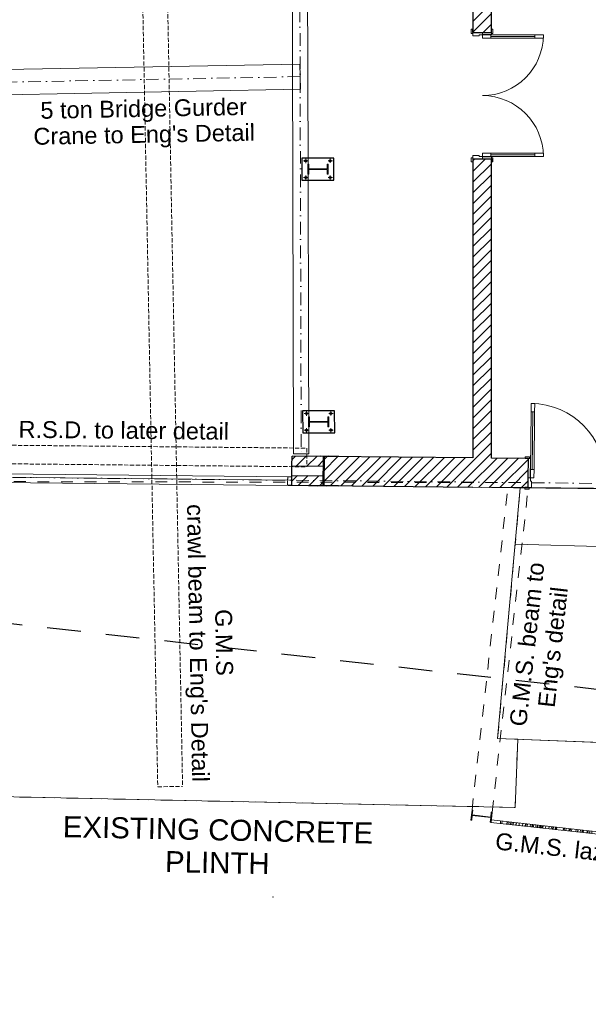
# Model space of a CAD drawing. Header units: millimetres. Extents: x -115474967 to 444143, y -74377 to 241828222.
# Tile 121 of 256: x -34937 to -28184, y 100962 to 112652. Entities that reach past the tile are written whole.
import ezdxf

# ---------------------------------------------------------------- set-up
doc = ezdxf.new("R2010")
doc.units = ezdxf.units.MM
doc.header["$MEASUREMENT"] = 0
for name, pattern in [('Dashed', [280, 140, -140]), ('Dot & Dashed', [280, 150, -60, 0, -70]), ('Hidden Line', [140, 100, -40]), ('Hidden Line copy', [230, 150, -80]), ('Long Dashed', [700, 400, -300])]:
    doc.linetypes.add(name, pattern=pattern)
for name, color, linetype, lineweight in [('0_Pen_No__1', 7, 'Continuous', 30), ('0_Pen_No__3', 7, 'Continuous', 15), ('A_BEAMS_Pen_No__2', 7, 'Continuous', 20), ('A_BEAMS_Pen_No__3', 7, 'Continuous', 15), ('A_BEAMS_Pen_No__6', 7, 'Continuous', 5), ('A_COLUMNS_Pen_No__3', 7, 'Continuous', 15), ('A_FLOORS STRUCTURE_Pen_No__3', 7, 'Continuous', 15), ('A_SURVEY_Pen_No__6', 7, 'Continuous', 5), ('A_WALL LOAD_Pen_No__1', 7, 'Continuous', 30), ('A_WALL LOAD_Pen_No__3', 7, 'Continuous', 15), ('A_WALL LOAD_Pen_No__6', 7, 'Continuous', 5), ('BUILDING_Pen_No__2', 7, 'Continuous', 20), ('C-GRID _Pen_No__5', 7, 'Continuous', 5), ('C_TEXT GA_Pen_No__6', 7, 'Continuous', 5), ('SEWER LINE_Pen_No__1', 7, 'Continuous', 30), ('TOPO_Pen_No__15', 9, 'Continuous', 20)]:
    doc.layers.add(name, color=color, linetype=linetype, lineweight=lineweight)
doc.layers.add('A_BEAMS', color=7, linetype='Continuous')
doc.layers.add('A_COLUMNS', color=7, linetype='Continuous')
for name, color, linetype, lineweight, true_color in [('A_BEAMS_Pen_No__7', 7, 'Continuous', 5, 0x3f3f3f), ('A_COLUMNS_Pen_No__7', 7, 'Continuous', 5, 0x3f3f3f), ('A_WALL LOAD_Pen_No__7', 7, 'Continuous', 5, 0x3f3f3f), ('SEWER LINE_Pen_No__7', 7, 'Continuous', 5, 0x3f3f3f)]:
    doc.layers.add(name, color=color, linetype=linetype, lineweight=lineweight, true_color=true_color)
doc.styles.add('GENERATED_STYLE_2', font='arial.ttf')
pattern_1 = [(45, (2e-12, 39217.5), (-63.63961, 63.63961), [])]
pattern_2 = [(45, (0, 0), (-159.099, 159.099), []), (45, (-53.03, 53.03), (-159.099, 159.099), [])]

# ---------------------------------------------------------------- blocks, each defined once
blk = doc.blocks.new('LASER CUT SCREEN[6]', base_point=(-29340, 63904))
at = {"layer": 'A_BEAMS_Pen_No__3', "color": 7, "linetype": 'Continuous', "lineweight": 15}
for p, q in [((-29340, 63904), (-29337, 63934)), ((-29340, 63904), (-28214, 63779)), ((-29337, 63934), (-28211, 63809)), ((-29228, 63892), (-29225, 63922)), ((-29210, 63890), (-29206, 63920)), ((-29151, 63883), (-29148, 63913)), ((-29147, 63883), (-29143, 63913)), ((-29129, 63881), (-29126, 63911)), ((-29127, 63881), (-29123, 63910)), ((-29108, 63879), (-29104, 63908)), ((-29093, 63877), (-29090, 63907)), ((-29076, 63875), (-29073, 63905)), ((-29075, 63875), (-29072, 63905)), ((-29044, 63871), (-29040, 63901)), ((-29039, 63871), (-29035, 63901)), ((-29007, 63867), (-29004, 63897)), ((-28966, 63863), (-28963, 63893)), ((-28935, 63859), (-28931, 63889)), ((-28927, 63858), (-28923, 63888)), ((-28926, 63858), (-28922, 63888)), ((-28911, 63857), (-28907, 63886)), ((-28910, 63856), (-28907, 63886)), ((-28874, 63852), (-28870, 63882)), ((-28853, 63850), (-28850, 63880)), ((-28846, 63849), (-28843, 63879)), ((-28834, 63848), (-28830, 63878)), ((-28809, 63845), (-28806, 63875)), ((-28790, 63843), (-28787, 63873)), ((-28785, 63843), (-28782, 63872)), ((-28764, 63840), (-28761, 63870)), ((-28753, 63839), (-28750, 63869)), ((-28740, 63838), (-28737, 63867)), ((-28732, 63837), (-28729, 63866)), ((-28724, 63836), (-28720, 63866)), ((-28723, 63836), (-28720, 63865)), ((-28691, 63832), (-28688, 63862)), ((-28651, 63828), (-28648, 63857)), ((-28624, 63825), (-28620, 63854)), ((-28610, 63823), (-28606, 63853)), ((-28601, 63822), (-28598, 63852)), ((-28601, 63822), (-28598, 63852)), ((-28577, 63819), (-28573, 63849)), ((-28572, 63819), (-28568, 63849)), ((-28563, 63818), (-28559, 63848)), ((-28481, 63809), (-28478, 63838)), ((-28473, 63808), (-28469, 63838)), ((-28472, 63808), (-28468, 63837)), ((-28451, 63805), (-28447, 63835)), ((-28417, 63801), (-28413, 63831)), ((-28416, 63801), (-28412, 63831)), ((-28409, 63801), (-28406, 63830)), ((-28404, 63800), (-28401, 63830)), ((-28399, 63800), (-28396, 63829)), ((-28382, 63798), (-28379, 63827)), ((-28332, 63792), (-28329, 63822)), ((-28313, 63790), (-28310, 63820)), ((-28308, 63789), (-28304, 63819)), ((-28281, 63786), (-28278, 63816)), ((-28259, 63784), (-28256, 63814)), ((-28255, 63783), (-28252, 63813)), ((-28245, 63782), (-28242, 63812)), ((-28245, 63782), (-28241, 63812)), ((-28214, 63779), (-26497, 63587)), ((-28211, 63809), (-26493, 63617)), ((-28202, 63778), (-28199, 63807)), ((-28201, 63777), (-28198, 63807)), ((-28197, 63777), (-28194, 63807)), ((-28191, 63776), (-28187, 63806)), ((-28168, 63774), (-28165, 63804)), ((-28167, 63774), (-28164, 63803)), ((-28144, 63771), (-28141, 63801)), ((-28062, 63762), (-28059, 63792)), ((-28048, 63760), (-28044, 63790)), ((-28019, 63757), (-28015, 63787)), ((-28004, 63755), (-28001, 63785)), ((-27967, 63751), (-27963, 63781)), ((-27966, 63751), (-27962, 63781)), ((-27962, 63751), (-27959, 63781)), ((-27910, 63745), (-27907, 63775)), ((-27891, 63743), (-27888, 63773)), ((-27842, 63737), (-27839, 63767)), ((-27805, 63733), (-27801, 63763)), ((-27761, 63728), (-27758, 63758)), ((-27756, 63728), (-27753, 63758)), ((-27722, 63724), (-27719, 63754)), ((-27701, 63722), (-27698, 63751)), ((-27696, 63721), (-27693, 63751)), ((-27690, 63720), (-27687, 63750)), ((-27681, 63719), (-27678, 63749)), ((-27680, 63719), (-27677, 63749)), ((-27668, 63718), (-27665, 63748)), ((-27663, 63717), (-27660, 63747)), ((-27622, 63713), (-27619, 63743)), ((-27622, 63713), (-27619, 63743)), ((-27622, 63713), (-27619, 63743)), ((-27620, 63713), (-27617, 63742)), ((-27589, 63709), (-27586, 63739)), ((-27555, 63705), (-27552, 63735)), ((-27483, 63697), (-27480, 63727)), ((-27469, 63696), (-27465, 63726)), ((-27465, 63695), (-27462, 63725)), ((-27417, 63690), (-27413, 63720)), ((-27404, 63689), (-27401, 63718)), ((-27345, 63682), (-27342, 63712)), ((-27304, 63677), (-27300, 63707)), ((-27286, 63675), (-27282, 63705)), ((-27281, 63675), (-27278, 63705)), ((-27280, 63675), (-27276, 63704)), ((-27277, 63674), (-27274, 63704)), ((-27268, 63673), (-27264, 63703)), ((-27265, 63673), (-27261, 63703)), ((-27224, 63668), (-27221, 63698)), ((-27214, 63667), (-27211, 63697)), ((-27201, 63666), (-27197, 63696)), ((-27172, 63663), (-27169, 63693)), ((-27172, 63663), (-27168, 63692)), ((-27170, 63662), (-27167, 63692)), ((-27143, 63659), (-27139, 63689)), ((-27124, 63657), (-27121, 63687)), ((-27098, 63654), (-27095, 63684)), ((-27081, 63653), (-27078, 63682)), ((-27062, 63650), (-27058, 63680)), ((-27045, 63649), (-27042, 63678)), ((-26974, 63641), (-26970, 63670)), ((-26970, 63640), (-26967, 63670)), ((-26950, 63638), (-26947, 63668)), ((-26949, 63638), (-26946, 63668)), ((-26939, 63637), (-26936, 63666)), ((-26862, 63628), (-26859, 63658)), ((-26861, 63628), (-26857, 63658)), ((-26787, 63620), (-26784, 63650)), ((-26786, 63620), (-26782, 63649)), ((-26773, 63618), (-26770, 63648)), ((-26772, 63618), (-26769, 63648)), ((-26744, 63615), (-26741, 63645)), ((-26722, 63613), (-26719, 63642)), ((-26702, 63610), (-26699, 63640)), ((-26700, 63610), (-26697, 63640)), ((-26689, 63609), (-26685, 63639)), ((-26681, 63608), (-26678, 63638)), ((-26673, 63607), (-26670, 63637)), ((-26636, 63603), (-26633, 63633)), ((-26632, 63602), (-26628, 63632)), ((-26584, 63597), (-26580, 63627)), ((-26579, 63597), (-26576, 63626)), ((-26559, 63594), (-26556, 63624)), ((-26500, 63588), (-26497, 63618)), ((-26496, 63587), (-26493, 63617)), ((-26493, 63617), (-26154, 63579)), ((-26459, 63583), (-26456, 63613)), ((-26458, 63583), (-26455, 63613)), ((-26457, 63583), (-26453, 63613)), ((-26451, 63582), (-26448, 63612)), ((-26434, 63580), (-26431, 63610)), ((-26389, 63575), (-26386, 63605)), ((-26387, 63575), (-26384, 63605)), ((-26356, 63572), (-26353, 63601)), ((-26302, 63566), (-26299, 63595)), ((-26286, 63564), (-26283, 63594)), ((-26265, 63562), (-26262, 63591)), ((-26497, 63587), (-26157, 63549)), ((-26231, 63558), (-26228, 63588)), ((-26220, 63556), (-26216, 63586)), ((-26192, 63553), (-26188, 63583)), ((-26188, 63553), (-26184, 63583)), ((-26157, 63549), (-24570, 63373)), ((-26154, 63579), (-24567, 63402)), ((-26143, 63548), (-26140, 63578)), ((-26104, 63544), (-26100, 63573)), ((-26100, 63543), (-26096, 63573)), ((-26090, 63542), (-26086, 63572)), ((-26078, 63541), (-26074, 63570)), ((-26053, 63538), (-26050, 63568)), ((-26020, 63534), (-26016, 63564)), ((-26003, 63532), (-26000, 63562)), ((-25979, 63530), (-25976, 63559)), ((-25966, 63528), (-25963, 63558)), ((-25930, 63524), (-25927, 63554)), ((-25925, 63524), (-25922, 63553)), ((-25918, 63523), (-25915, 63553)), ((-25902, 63521), (-25899, 63551)), ((-25884, 63519), (-25881, 63549)), ((-25870, 63518), (-25867, 63547)), ((-25835, 63514), (-25832, 63543)), ((-25829, 63513), (-25825, 63543)), ((-25802, 63510), (-25799, 63540)), ((-25796, 63509), (-25792, 63539)), ((-25783, 63508), (-25780, 63538)), ((-25752, 63504), (-25749, 63534)), ((-25687, 63497), (-25684, 63527)), ((-25685, 63497), (-25682, 63527)), ((-25664, 63494), (-25661, 63524)), ((-25663, 63494), (-25660, 63524)), ((-25643, 63492), (-25640, 63522)), ((-25629, 63491), (-25625, 63520)), ((-25627, 63490), (-25624, 63520)), ((-25551, 63482), (-25547, 63512)), ((-25547, 63481), (-25544, 63511)), ((-25500, 63476), (-25496, 63506)), ((-25488, 63475), (-25484, 63505)), ((-25479, 63474), (-25476, 63504)), ((-25461, 63472), (-25458, 63502)), ((-25415, 63467), (-25411, 63496)), ((-25409, 63466), (-25406, 63496)), ((-25364, 63461), (-25361, 63491)), ((-25350, 63459), (-25347, 63489)), ((-25346, 63459), (-25342, 63489)), ((-25327, 63457), (-25324, 63487)), ((-25298, 63454), (-25294, 63483)), ((-25280, 63452), (-25277, 63481)), ((-25252, 63448), (-25248, 63478)), ((-25183, 63441), (-25179, 63471)), ((-25177, 63440), (-25174, 63470)), ((-25157, 63438), (-25154, 63468)), ((-25152, 63437), (-25148, 63467)), ((-25149, 63437), (-25146, 63467)), ((-25110, 63433), (-25107, 63463)), ((-25098, 63431), (-25095, 63461)), ((-25097, 63431), (-25094, 63461)), ((-25094, 63431), (-25091, 63461)), ((-25082, 63430), (-25078, 63459)), ((-25036, 63424), (-25032, 63454)), ((-25032, 63424), (-25028, 63454)), ((-25029, 63424), (-25026, 63453)), ((-24964, 63416), (-24960, 63446)), ((-24905, 63410), (-24902, 63440)), ((-24900, 63409), (-24897, 63439)), ((-24896, 63409), (-24893, 63439)), ((-24882, 63407), (-24878, 63437)), ((-24868, 63406), (-24865, 63436)), ((-24819, 63400), (-24815, 63430)), ((-24818, 63400), (-24815, 63430)), ((-24751, 63393), (-24748, 63423)), ((-24749, 63392), (-24745, 63422)), ((-24690, 63386), (-24687, 63416)), ((-24570, 63373), (-24567, 63402)), ((-24570, 63373), (-24458, 63360)), ((-24567, 63402), (-24455, 63390)), ((-24458, 63360), (-24455, 63390))]:
    blk.add_line(p, q, dxfattribs=at)
blk = doc.blocks.new('IPE Column 20[28]', base_point=(-29453, 63977))
at = {"layer": 'A_COLUMNS_Pen_No__7', "linetype": 'Continuous', "lineweight": 5, "true_color": 0x3f3f3f}
h = blk.add_hatch(dxfattribs=at)
h.set_pattern_fill('STEEL', color=250, style=0, pattern_type=2)
h.set_pattern_definition(pattern_2)
h.paths.add_polyline_path([(-29340, 63904), (-29327, 64024), (-29337, 64025), (-29343, 63968), (-29562, 63993), (-29556, 64049), (-29565, 64050), (-29579, 63931), (-29569, 63930), (-29563, 63987), (-29344, 63962), (-29350, 63906)])
at = {"layer": 'A_COLUMNS_Pen_No__3', "color": 7, "linetype": 'Continuous', "lineweight": 15}
for p, q in [((-29565, 64050), (-29579, 63931)), ((-29569, 63930), (-29563, 63987)), ((-29556, 64049), (-29565, 64050)), ((-29563, 63987), (-29344, 63962)), ((-29562, 63993), (-29556, 64049)), ((-29343, 63968), (-29562, 63993)), ((-29344, 63962), (-29350, 63906)), ((-29337, 64025), (-29343, 63968)), ((-29340, 63904), (-29327, 64024)), ((-29327, 64024), (-29337, 64025)), ((-29579, 63931), (-29569, 63930)), ((-29350, 63906), (-29340, 63904))]:
    blk.add_line(p, q, dxfattribs=at)
blk = doc.blocks.new('IPE Column 20[55]', base_point=(-31395, 71659))
at = {"layer": 'A_COLUMNS_Pen_No__7', "linetype": 'Continuous', "lineweight": 5, "true_color": 0x3f3f3f}
h = blk.add_hatch(dxfattribs=at)
h.set_pattern_fill('STEEL', color=250, style=0, pattern_type=2)
h.set_pattern_definition(pattern_2)
h.paths.add_polyline_path([(-31275, 71600), (-31275, 71720), (-31285, 71720), (-31285, 71663), (-31505, 71662), (-31505, 71719), (-31515, 71719), (-31515, 71599), (-31505, 71599), (-31505, 71656), (-31285, 71656), (-31285, 71600)])
at = {"layer": 'A_COLUMNS_Pen_No__3', "color": 7, "linetype": 'Continuous', "lineweight": 15}
for p, q in [((-31505, 71719), (-31515, 71719)), ((-31515, 71719), (-31515, 71599)), ((-31505, 71662), (-31505, 71719)), ((-31285, 71663), (-31505, 71662)), ((-31505, 71656), (-31285, 71656)), ((-31275, 71720), (-31285, 71720)), ((-31285, 71720), (-31285, 71663)), ((-31285, 71656), (-31285, 71600)), ((-31275, 71600), (-31275, 71720)), ((-31515, 71599), (-31505, 71599)), ((-31505, 71599), (-31505, 71656)), ((-31285, 71600), (-31275, 71600))]:
    blk.add_line(p, q, dxfattribs=at)
blk = doc.blocks.new('IPE Column 20[57]', base_point=(-31386, 68659))
at = {"layer": 'A_COLUMNS_Pen_No__7', "linetype": 'Continuous', "lineweight": 5, "true_color": 0x3f3f3f}
h = blk.add_hatch(dxfattribs=at)
h.set_pattern_fill('STEEL', color=250, style=0, pattern_type=2)
h.set_pattern_definition(pattern_2)
h.paths.add_polyline_path([(-31266, 68600), (-31266, 68720), (-31276, 68720), (-31276, 68663), (-31497, 68662), (-31497, 68719), (-31506, 68719), (-31506, 68599), (-31496, 68599), (-31496, 68656), (-31276, 68657), (-31276, 68600)])
at = {"layer": 'A_COLUMNS_Pen_No__3', "color": 7, "linetype": 'Continuous', "lineweight": 15}
for p, q in [((-31497, 68719), (-31506, 68719)), ((-31506, 68719), (-31506, 68599)), ((-31497, 68662), (-31497, 68719)), ((-31276, 68663), (-31497, 68662)), ((-31496, 68656), (-31276, 68657)), ((-31496, 68599), (-31496, 68656)), ((-31266, 68720), (-31276, 68720)), ((-31276, 68720), (-31276, 68663)), ((-31276, 68657), (-31276, 68600)), ((-31266, 68600), (-31266, 68720)), ((-31506, 68599), (-31496, 68599)), ((-31276, 68600), (-31266, 68600))]:
    blk.add_line(p, q, dxfattribs=at)
blk = doc.blocks.new('HEA Beam 20[60]', base_point=(-31621, 77757))
at = {"layer": 'A_BEAMS_Pen_No__6', "color": 7, "linetype": 'Continuous', "lineweight": 5}
for p, q in [((-31621, 77757), (-31711, 77757)), ((-31711, 77757), (-31697, 73018)), ((-31531, 77758), (-31621, 77757)), ((-31517, 73019), (-31531, 77758)), ((-31697, 73018), (-31684, 68280)), ((-31504, 68280), (-31517, 73019)), ((-31684, 68280), (-31594, 68280)), ((-31594, 68280), (-31504, 68280))]:
    blk.add_line(p, q, dxfattribs=at)
at = {"layer": 'A_BEAMS_Pen_No__7', "color": 250, "linetype": 'Dot & Dashed', "lineweight": 5, "true_color": 0x3f3f3f}
blk.add_line((-31621, 77757), (-31594, 68280), dxfattribs=at)
blk = doc.blocks.new('Inclined Beam 20[61]', base_point=(-31607, 72758))
at = {"layer": 'A_BEAMS_Pen_No__6', "color": 7, "linetype": 'Continuous', "lineweight": 5, "flags": 128}
blk.add_lwpolyline([(-31610, 72908), (-35327, 72838), (-35322, 72538), (-31604, 72608)], close=True, dxfattribs=at)
at = {"layer": 'A_BEAMS_Pen_No__7', "color": 250, "linetype": 'Dot & Dashed', "lineweight": 5, "true_color": 0x3f3f3f}
blk.add_line((-31607, 72758), (-35325, 72688), dxfattribs=at)
blk = doc.blocks.new('IPE Column 20[95]', base_point=(-31325, 68076))
at = {"layer": 'A_COLUMNS_Pen_No__7', "linetype": 'Continuous', "lineweight": 5, "true_color": 0x3f3f3f}
h = blk.add_hatch(dxfattribs=at)
h.set_pattern_fill('STEEL', color=250, style=0, pattern_type=2)
h.set_pattern_definition(pattern_2)
h.paths.add_polyline_path([(-31505, 67899), (-31149, 67895), (-31149, 67902), (-31324, 67904), (-31320, 68249), (-31146, 68247), (-31146, 68254), (-31502, 68258), (-31502, 68251), (-31327, 68249), (-31331, 67904), (-31505, 67906)])
at = {"layer": 'A_COLUMNS_Pen_No__3', "color": 7, "linetype": 'Continuous', "lineweight": 15}
for p, q in [((-31146, 68254), (-31502, 68258)), ((-31502, 68258), (-31502, 68251)), ((-31502, 68251), (-31327, 68249)), ((-31327, 68249), (-31331, 67904)), ((-31324, 67904), (-31320, 68249)), ((-31320, 68249), (-31146, 68247)), ((-31146, 68247), (-31146, 68254)), ((-31331, 67904), (-31505, 67906)), ((-31505, 67906), (-31505, 67899)), ((-31505, 67899), (-31149, 67895)), ((-31149, 67902), (-31324, 67904)), ((-31149, 67895), (-31149, 67902))]:
    blk.add_line(p, q, dxfattribs=at)

msp = doc.modelspace()

# ---------------------------------------------------------------- hatches: boundary and pattern name
at = {"layer": 'A_WALL LOAD_Pen_No__7', "linetype": 'Continuous', "lineweight": 5, "true_color": 0x3f3f3f}
h = msp.add_hatch(dxfattribs=at)
h.set_pattern_fill('HATCH__BRICK', color=250, style=0, pattern_type=2)
h.set_pattern_definition(pattern_1)
h.paths.add_polyline_path([(-29335.08368, 113511.20593), (-29555.08369, 113534.85428), (-29555.08369, 112500.48059), (-29335.08368, 112500.48059)])
h = msp.add_hatch(dxfattribs=at)
h.set_pattern_fill('HATCH__BRICK', color=250, style=0, pattern_type=2)
h.set_pattern_definition(pattern_1)
h.paths.add_polyline_path([(-29555.08369, 107448.38677), (-29335.08368, 107446.15847), (-29335.08368, 111000.48065), (-29555.08369, 111000.48065)])
h = msp.add_hatch(dxfattribs=at)
h.set_pattern_fill('HATCH__BRICK', color=250, style=0, pattern_type=2)
h.set_pattern_definition(pattern_1)
h.paths.add_polyline_path([(-31703.30984, 107355.67381), (-31329.89131, 107351.89355), (-31328.72721, 107466.88757), (-31702.14573, 107470.66783)])
h = msp.add_hatch(dxfattribs=at)
h.set_pattern_fill('HATCH__BRICK', color=250, style=0, pattern_type=2)
h.set_pattern_definition(pattern_1)
h.paths.add_polyline_path([(-31319.91054, 107466.26224), (-31323.4048, 107121.27994), (-28899.14724, 107096.72527), (-28895.65298, 107441.70757)])
h = msp.add_hatch(dxfattribs=at)
h.set_pattern_fill('HATCH__BRICK', color=250, style=0, pattern_type=2)
h.set_pattern_definition(pattern_1)
h.paths.add_polyline_path([(-31705.63811, 107125.68554), (-31332.21958, 107121.90528), (-31331.05547, 107236.89941), (-31704.474, 107240.67967)])

# ---------------------------------------------------------------- linework, layer by layer
at = {"layer": '0_Pen_No__1', "color": 7, "linetype": 'Hidden Line', "lineweight": 9, "ltscale": 0.5}
for p, q in [((-33590.86514, 118876.19379), (-33297.49673, 103544.07258)), ((-33295.99149, 118876.19379), (-33002.731, 103549.71269)), ((-35376.80533, 107602.61707), (-31527.89874, 107565.34461)), ((-31525.77259, 107563.04783), (-31527.15405, 107343.36851)), ((-35378.20961, 107382.62832), (-31527.15405, 107343.36851)), ((-33297.49673, 103544.07258), (-33002.731, 103549.71269))]:
    msp.add_line(p, q, dxfattribs=at)
at = {"layer": '0_Pen_No__1', "color": 7, "linetype": 'Continuous', "lineweight": 30, "flags": 128}
for points in [[(-31585.27511, 111006.21702), (-31584.52981, 110746.21809), (-31204.53138, 110747.30738), (-31205.27667, 111007.30631)], [(-31576.67596, 108006.38727), (-31575.93066, 107746.38833), (-31195.93222, 107747.47762), (-31196.67752, 108007.47655)]]:
    msp.add_lwpolyline(points, close=True, dxfattribs=at)
at = {"layer": '0_Pen_No__1', "color": 7, "linetype": 'Continuous', "lineweight": 30}
for centre in [(-31540.62914, 110975.85731), (-31249.74786, 110976.69113), (-31540.05863, 110776.83327), (-31249.17734, 110777.66709), (-31532.02999, 107976.02755), (-31241.1487, 107976.86137), (-31531.45948, 107777.00351), (-31240.57819, 107777.83733)]:
    msp.add_circle(centre, 12, dxfattribs=at)
at = {"layer": '0_Pen_No__3', "color": 7, "linetype": 'Dashed', "lineweight": 15}
msp.add_lwpolyline([(-36525.27003, 101710.55442), (-45605.59477, 101768.87627), (-45634.46457, 107266.75522), (-46438.93737, 107275.18423), (-46447.90154, 101122.8607), (-35771.30794, 100962.39591), (-35781.33734, 103440.06766), (-29053.84853, 103299.88155), (-29021.97294, 104109.98332), (-29260.99307, 104119.3882), (-28986.25255, 107155.38783), (-36468.04119, 107170.6798)], close=True, dxfattribs=at)
at = {"layer": 'A_BEAMS_Pen_No__2', "color": 7, "linetype": 'Dashed', "lineweight": 20}
for p, q in [((-29565.28822, 103267.80982), (-29138.64218, 107099.00725)), ((-29326.76699, 103241.20859), (-28897.43245, 107096.54822))]:
    msp.add_line(p, q, dxfattribs=at)
at = {"layer": 'A_FLOORS STRUCTURE_Pen_No__3', "color": 7, "linetype": 'Continuous', "lineweight": 15}
msp.add_lwpolyline([(-28991.49042, 107097.5071), (-28991.95971, 107092.32125), (-29260.99307, 104119.3882), (-26148.91895, 103996.93544), (-26053.45649, 106403.24139), (-26044.6661, 106624.81935), (-17401.16101, 106296.12453), (-17274.39, 106978.05641), (-28899.14884, 107096.56572)], close=True, dxfattribs=at)
at = {"layer": 'A_WALL LOAD_Pen_No__1', "color": 7, "linetype": 'Continuous', "lineweight": 30}
for p, q in [((-29555.08369, 112500.48063), (-29555.08369, 112537.48063)), ((-29555.08369, 112500.48063), (-29555.08369, 112537.48063)), ((-29555.08369, 112500.48063), (-29555.08369, 112537.48063)), ((-29555.08369, 112500.48063), (-29440.08369, 112500.48063)), ((-29555.08369, 112500.48063), (-29440.08369, 112500.48063)), ((-29555.08369, 112500.48063), (-29440.08369, 112500.48063)), ((-29440.08369, 112500.48063), (-29335.08369, 112500.48063)), ((-29440.08369, 112500.48063), (-29335.08369, 112500.48063)), ((-29440.08369, 112500.48063), (-29335.08369, 112500.48063)), ((-29335.08369, 112500.48063), (-29335.08369, 112537.48063)), ((-29335.08369, 112500.48063), (-29335.08369, 112537.48063)), ((-29335.08369, 112500.48063), (-29335.08369, 112537.48063)), ((-29555.08369, 111000.48063), (-29440.08369, 111000.48063)), ((-29555.08369, 111000.48063), (-29440.08369, 111000.48063)), ((-29555.08369, 111000.48063), (-29555.08369, 110963.48063)), ((-29555.08369, 111000.48063), (-29555.08369, 110963.48063)), ((-29555.08369, 111000.48063), (-29555.08369, 110963.48063)), ((-29555.08369, 111000.48063), (-29440.08369, 111000.48063)), ((-29440.08369, 111000.48063), (-29335.08369, 111000.48063)), ((-29440.08369, 111000.48063), (-29335.08369, 111000.48063)), ((-29440.08369, 111000.48063), (-29335.08369, 111000.48063)), ((-29335.08369, 111000.48063), (-29335.08369, 110963.48063)), ((-29335.08369, 111000.48063), (-29335.08369, 110963.48063)), ((-29335.08369, 110998.27706), (-29335.08369, 110963.48063)), ((-31703.30982, 107355.67377), (-31702.14568, 107470.66787)), ((-31703.30982, 107355.67377), (-31702.14568, 107470.66787)), ((-28895.65299, 107441.70759), (-28932.65109, 107442.08234)), ((-28895.65299, 107441.70759), (-28932.65109, 107442.08234)), ((-28895.65299, 107441.70759), (-28932.65109, 107442.08234)), ((-28897.98248, 107211.71939), (-28895.65299, 107441.70759)), ((-28897.98248, 107211.71939), (-28895.65299, 107441.70759)), ((-28897.98248, 107211.71939), (-28895.65299, 107441.70759)), ((-31704.47395, 107240.67966), (-31703.30982, 107355.67377)), ((-31704.47395, 107240.67966), (-31703.30982, 107355.67377)), ((-31703.30988, 107355.67368), (-31329.89134, 107351.89345)), ((-31705.63808, 107125.68555), (-31704.62579, 107225.68043)), ((-31705.63808, 107125.68555), (-31704.62579, 107225.68043)), ((-31705.63808, 107125.68555), (-31704.62579, 107225.68043)), ((-31704.62579, 107225.68043), (-31704.47395, 107240.67966)), ((-31704.62579, 107225.68043), (-31704.47395, 107240.67966)), ((-31704.4739, 107240.67962), (-31331.05547, 107236.89938)), ((-28899.14722, 107096.72529), (-28897.98248, 107211.71939)), ((-28899.14722, 107096.72529), (-28897.98248, 107211.71939)), ((-28899.14722, 107096.72529), (-28897.98248, 107211.71939)), ((-28899.14722, 107096.72529), (-28936.14532, 107097.10003)), ((-28899.14722, 107096.72529), (-28936.14532, 107097.10003)), ((-28899.14722, 107096.72529), (-28936.14532, 107097.10003))]:
    msp.add_line(p, q, dxfattribs=at)
for points in [[(-29555.08369, 113534.85428), (-29555.08369, 112500.48062)], [(-29335.08369, 112500.48058), (-29335.08369, 113511.20589)], [(-29555.08369, 111000.48058), (-29555.08369, 107448.38679)], [(-29335.08369, 107446.15847), (-29335.08369, 110998.27706)], [(-31328.72721, 107466.8876), (-31702.14563, 107470.66787)], [(-31332.21961, 107121.90528), (-31328.72721, 107466.8876)], [(-31319.91056, 107466.26224), (-31323.4048, 107121.27994)], [(-29555.08369, 107448.38679), (-31319.91056, 107466.26224)], [(-28895.65299, 107441.70759), (-29335.08369, 107446.15847)], [(-31705.63803, 107125.68555), (-31332.21961, 107121.90528)], [(-31323.4048, 107121.27994), (-29555.08369, 107103.36909)], [(-29335.08369, 107101.14077), (-28899.14722, 107096.72529)]]:
    msp.add_lwpolyline(points, dxfattribs=at)
at = {"layer": 'A_WALL LOAD_Pen_No__3', "color": 7, "linetype": 'Continuous', "lineweight": 15}
for p, q in [((-29555.08369, 112537.48063), (-29574.08369, 112537.48063)), ((-29574.08369, 112537.48063), (-29574.08369, 112487.48063)), ((-29574.08369, 112487.48063), (-29555.08369, 112487.48063)), ((-29555.08369, 112487.48063), (-29555.08369, 112537.48063)), ((-29335.08369, 112500.48063), (-29440.08369, 112500.48063)), ((-29440.08369, 112500.48063), (-29440.08369, 112475.48063)), ((-29440.08369, 112475.48063), (-29335.08369, 112475.48063)), ((-29316.08369, 112537.48063), (-29335.08369, 112537.48063)), ((-29335.08369, 112537.48063), (-29335.08369, 112487.48063)), ((-29335.08369, 112475.48063), (-29335.08369, 112500.48063)), ((-29335.08369, 112487.48063), (-29316.08369, 112487.48063)), ((-29316.08369, 112487.48063), (-29316.08369, 112537.48063)), ((-29574.08369, 111013.48063), (-29574.08369, 110963.48063)), ((-29555.08369, 111013.48063), (-29574.08369, 111013.48063)), ((-29574.08369, 110963.48063), (-29555.08369, 110963.48063)), ((-29555.08369, 110963.48063), (-29555.08369, 111013.48063)), ((-29335.08369, 111025.48063), (-29440.08369, 111025.48063)), ((-29440.08369, 111025.48063), (-29440.08369, 111000.48063)), ((-29440.08369, 111000.48063), (-29335.08369, 111000.48063)), ((-29335.08369, 111000.48063), (-29335.08369, 111025.48063)), ((-29335.08369, 111013.48063), (-29335.08369, 110963.48063)), ((-29316.08369, 111013.48063), (-29335.08369, 111013.48063)), ((-29335.08369, 110963.48063), (-29316.08369, 110963.48063)), ((-29316.08369, 110963.48063), (-29316.08369, 111013.48063)), ((-28932.65109, 107442.08234), (-28932.45866, 107461.08136)), ((-28882.65366, 107441.57593), (-28932.65109, 107442.08234)), ((-28932.45866, 107461.08136), (-28882.46122, 107460.57495)), ((-28897.98248, 107211.71939), (-28895.65299, 107441.70759)), ((-28895.65299, 107441.70759), (-28870.65427, 107441.45439)), ((-28882.46122, 107460.57495), (-28882.65366, 107441.57593)), ((-28870.65427, 107441.45439), (-28872.98376, 107211.46618)), ((-28872.98376, 107211.46618), (-28897.98248, 107211.71939)), ((-28936.33776, 107078.10101), (-28936.14532, 107097.10003)), ((-28886.34033, 107077.5946), (-28936.33776, 107078.10101)), ((-28936.14532, 107097.10003), (-28886.14789, 107096.59362)), ((-28886.14789, 107096.59362), (-28886.34033, 107077.5946))]:
    msp.add_line(p, q, dxfattribs=at)
for centre, radius, start, end in [((-29440.08369, 112472.48063), 722, 270, 0), ((-29440.08369, 111028.48063), 722, 0, 90), ((-28869.98391, 107211.4358), 884, 359.419686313, 89.419686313)]:
    msp.add_arc(centre, radius, start, end, dxfattribs=at)
at = {"layer": 'A_WALL LOAD_Pen_No__6', "color": 7, "linetype": 'Continuous', "lineweight": 5}
for p, q in [((-29440.08369, 112500.48063), (-29555.08369, 112500.48063)), ((-29555.08369, 112500.48063), (-29555.08369, 112460.48063)), ((-29555.08369, 112460.48063), (-29480.08369, 112460.48063)), ((-29480.08369, 112460.48063), (-29480.08369, 112472.48063)), ((-29480.08369, 112472.48063), (-29440.08369, 112472.48063)), ((-29440.08369, 112472.48063), (-29440.08369, 112500.48063)), ((-29340.08369, 112472.48063), (-29440.08369, 112472.48063)), ((-29440.08369, 112472.48063), (-29440.08369, 112432.48063)), ((-29340.08369, 112432.48063), (-29340.08369, 112472.48063)), ((-28818.08369, 112452.48063), (-29340.08369, 112452.48063)), ((-28718.08369, 112472.48063), (-28818.08369, 112472.48063)), ((-28818.08369, 112472.48063), (-28818.08369, 112432.48063)), ((-28718.08369, 112432.48063), (-28718.08369, 112472.48063)), ((-29440.08369, 112432.48063), (-29340.08369, 112432.48063)), ((-28818.08369, 112432.48063), (-28718.08369, 112432.48063)), ((-29440.08369, 111068.48063), (-29340.08369, 111068.48063)), ((-29440.08369, 111028.48063), (-29440.08369, 111068.48063)), ((-29340.08369, 111068.48063), (-29340.08369, 111028.48063)), ((-28818.08369, 111028.48063), (-28818.08369, 111068.48063)), ((-28818.08369, 111068.48063), (-28718.08369, 111068.48063)), ((-28718.08369, 111068.48063), (-28718.08369, 111028.48063)), ((-29480.08369, 111040.48063), (-29555.08369, 111040.48063)), ((-29555.08369, 111040.48063), (-29555.08369, 111000.48063)), ((-29555.08369, 111000.48063), (-29440.08369, 111000.48063)), ((-29480.08369, 111028.48063), (-29480.08369, 111040.48063)), ((-29440.08369, 111028.48063), (-29480.08369, 111028.48063)), ((-29440.08369, 111000.48063), (-29440.08369, 111028.48063)), ((-29340.08369, 111028.48063), (-29440.08369, 111028.48063)), ((-28818.08369, 111048.48063), (-29340.08369, 111048.48063)), ((-28718.08369, 111028.48063), (-28818.08369, 111028.48063)), ((-28861.03058, 108095.39046), (-28862.0434, 107995.39559)), ((-28821.03263, 108094.98533), (-28861.03058, 108095.39046)), ((-28822.04545, 107994.99046), (-28821.03263, 108094.98533)), ((-28862.0434, 107995.39559), (-28822.04545, 107994.99046)), ((-28842.04442, 107995.19302), (-28848.97212, 107311.22811)), ((-28868.97109, 107311.43067), (-28869.98391, 107211.4358)), ((-28828.97314, 107311.02554), (-28868.97109, 107311.43067)), ((-28829.98597, 107211.03067), (-28828.97314, 107311.02554)), ((-31755.02815, 107186.18862), (-35154.85394, 107220.60647)), ((-35154.44902, 107260.60442), (-31754.62323, 107226.18657)), ((-31755.63552, 107126.19169), (-31754.62323, 107226.18657)), ((-31754.62323, 107226.18657), (-31755.02815, 107186.18862)), ((-31754.62323, 107226.18657), (-31704.62579, 107225.68043)), ((-31704.62579, 107225.68043), (-31705.63808, 107125.68555)), ((-28899.14722, 107096.72529), (-28897.98248, 107211.71939)), ((-28897.98248, 107211.71939), (-28869.98391, 107211.4358)), ((-28869.98391, 107211.4358), (-28870.38904, 107171.43785)), ((-28869.98391, 107211.4358), (-28829.98597, 107211.03067)), ((-31705.63808, 107125.68555), (-31755.63552, 107126.19169)), ((-28859.14927, 107096.32016), (-28899.14722, 107096.72529)), ((-28870.38904, 107171.43785), (-28858.38966, 107171.31631)), ((-28858.38966, 107171.31631), (-28859.14927, 107096.32016))]:
    msp.add_line(p, q, dxfattribs=at)
for points in [[(-28818.08369, 112472.48063), (-29340.08369, 112472.48063), (-29340.08369, 112452.48063), (-28818.08369, 112452.48063)], [(-28818.08369, 112452.48063), (-29340.08369, 112452.48063), (-29340.08369, 112432.48063), (-28818.08369, 112432.48063)], [(-28818.08369, 111048.48063), (-29340.08369, 111048.48063), (-29340.08369, 111068.48063), (-28818.08369, 111068.48063)], [(-28818.08369, 111028.48063), (-29340.08369, 111028.48063), (-29340.08369, 111048.48063), (-28818.08369, 111048.48063)], [(-28862.0434, 107995.39559), (-28868.97109, 107311.43067), (-28848.97212, 107311.22811), (-28842.04442, 107995.19302)], [(-28842.04442, 107995.19302), (-28848.97212, 107311.22811), (-28828.97314, 107311.02554), (-28822.04545, 107994.99046)]]:
    msp.add_lwpolyline(points, close=True, dxfattribs=at)
at = {"layer": 'BUILDING_Pen_No__2', "color": 7, "linetype": 'Continuous', "lineweight": 20}
for p, q in [((-27013.33954, 107071.58288), (-45634.46457, 107266.75521)), ((-26243.20527, 106345.3839), (-29052.34219, 106425.06919))]:
    msp.add_line(p, q, dxfattribs=at)
at = {"layer": 'C-GRID _Pen_No__5', "color": 7, "linetype": 'Dot & Dashed', "lineweight": 5}
for p, q in [((-48459.48137, 107356.3048), (-17085.10287, 107033.09251)), ((-31930.24811, 102234.67819), (-31930.24789, 102234.68018))]:
    msp.add_line(p, q, dxfattribs=at)
msp.add_point((-31930.24811, 102234.67819), dxfattribs=at)
msp.add_point((-31930.24811, 102234.67819), dxfattribs=at)
at = {"layer": 'SEWER LINE_Pen_No__1', "color": 7, "linetype": 'Long Dashed', "lineweight": 30}
msp.add_line((-47131.62726, 106838.6206), (-16226.54294, 103375.6848), dxfattribs=at)
at = {"layer": 'SEWER LINE_Pen_No__7', "color": 250, "linetype": 'Hidden Line copy', "lineweight": 5, "true_color": 0x3f3f3f}
for p, q in [((-31566.40075, 110975.78343), (-31514.85766, 110975.9923)), ((-31540.66862, 111001.62899), (-31540.52855, 110950.08567)), ((-31223.97624, 110976.76501), (-31275.51969, 110976.67837)), ((-31249.85613, 111002.46262), (-31249.70069, 110950.91934)), ((-31565.83024, 110776.75939), (-31514.2868, 110776.84603)), ((-31539.95036, 110751.06178), (-31540.10579, 110802.60506)), ((-31223.40573, 110777.74097), (-31274.94882, 110777.5321)), ((-31249.13787, 110751.89541), (-31249.27793, 110803.43873)), ((-31557.8016, 107975.95367), (-31506.25851, 107976.16254)), ((-31532.06947, 108001.79924), (-31531.9294, 107950.25591)), ((-31215.37709, 107976.93525), (-31266.92053, 107976.84861)), ((-31241.25698, 108002.63286), (-31241.10154, 107951.08958)), ((-31557.23109, 107776.92963), (-31505.68765, 107777.01627)), ((-31531.35121, 107751.23202), (-31531.50664, 107802.7753)), ((-31214.80658, 107777.91121), (-31266.34967, 107777.70235)), ((-31240.53872, 107752.06565), (-31240.67878, 107803.60897))]:
    msp.add_line(p, q, dxfattribs=at)
at = {"layer": 'TOPO_Pen_No__15', "color": 9, "linetype": 'Continuous', "lineweight": 20}
for p, q in [((-28991.95972, 107092.32126), (-29260.99307, 104119.38821)), ((-26148.91895, 103996.93545), (-29260.99307, 104119.38821)), ((-29053.84853, 103299.88156), (-29021.97294, 104109.98333)), ((-35781.33734, 103440.06766), (-29053.84853, 103299.88156))]:
    msp.add_line(p, q, dxfattribs=at)

# ---------------------------------------------------------------- block references
at = {"layer": 'A_BEAMS', "color": 7, "linetype": 'Continuous', "lineweight": 5}
for name, p in [('HEA Beam 20[60]', (-31621.00356, 116974.9762)), ('Inclined Beam 20[61]', (-31606.6723, 111975.48825)), ('LASER CUT SCREEN[6]', (-29340.06768, 103121.94798))]:
    msp.add_blockref(name, p, dxfattribs=at)
at = {"layer": 'A_COLUMNS', "color": 7, "linetype": 'Continuous', "lineweight": 5}
for name, p in [('IPE Column 20[55]', (-31394.90324, 110876.7622)), ('IPE Column 20[57]', (-31386.30409, 107876.93244)), ('IPE Column 20[95]', (-31325.49599, 107293.76969)), ('IPE Column 20[28]', (-29452.67791, 103194.8789))]:
    msp.add_blockref(name, p, dxfattribs=at)

# ---------------------------------------------------------------- texts
at = {"layer": 'A_SURVEY_Pen_No__6', "color": 7, "linetype": 'Continuous', "lineweight": 5, "insert": (-32585.67791, 102839.32872), "char_height": 250, "width": 4624.3423899, "attachment_point": 5, "rotation": 358.80625449, "line_spacing_factor": 0.933337, "style": 'GENERATED_STYLE_2'}
msp.add_mtext('\\A1;{\\pqc;\\fArial|b0|i0|c0|p34;EXISTING CONCRETE PLINTH}', dxfattribs=at)
at = {"layer": 'C_TEXT GA_Pen_No__6', "color": 7, "linetype": 'Continuous', "lineweight": 5, "char_height": 200, "attachment_point": 5, "style": 'GENERATED_STYLE_2'}
for s, insert, rotation, line_spacing_factor in [("\\A1;{\\pqc;\\fArial|b0|i0|c0|p34;5 ton Bridge Gurder \\P\\pqc;\\fArial|b0|i0|c0|p34;Crane to Eng's Detail}", (-33461.46457, 111414.15261), 1.074375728, 0.921299), ("\\A1;{\\pqc;\\fArial|b0|i0|c0|p34;G.M.S \\P\\pqc;\\fArial|b0|i0|c0|p34;crawl beam to Eng's Detail}", (-32694.47967, 105254.50485), 271.096177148, 0.930574)]:
    msp.add_mtext(s, dxfattribs=dict(at, insert=insert, rotation=rotation, line_spacing_factor=line_spacing_factor))
at = {"layer": 'C_TEXT GA_Pen_No__6', "color": 7, "linetype": 'Continuous', "lineweight": 5, "char_height": 200, "style": 'GENERATED_STYLE_2'}
for s, insert, attachment_point, rotation in [('\\A1;{\\pql;\\fArial|b0|i0|c0|p34;R.S.D. to later detail}', (-34951.0299, 107787.69765), 4, 359.445170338), ("\\A1;{\\pqc;\\fArial|b0|i0|c0|p34;G.M.S. lazer cut screen to Eng's detail}", (-26933.41317, 102610.6), 5, 353.645664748)]:
    msp.add_mtext(s, dxfattribs=dict(at, insert=insert, attachment_point=attachment_point, rotation=rotation))
at = {"layer": 'C_TEXT GA_Pen_No__6', "color": 7, "linetype": 'Continuous', "lineweight": 5, "insert": (-28728.92129, 105215.95134), "char_height": 200, "width": 2254.0732153, "attachment_point": 5, "rotation": 83.616153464, "line_spacing_factor": 0.930574, "style": 'GENERATED_STYLE_2'}
msp.add_mtext("\\A1;{\\pqc;\\fArial|b0|i0|c0|p34;G.M.S. beam to Eng's detail}", dxfattribs=at)

doc.saveas('drawing.dxf')
